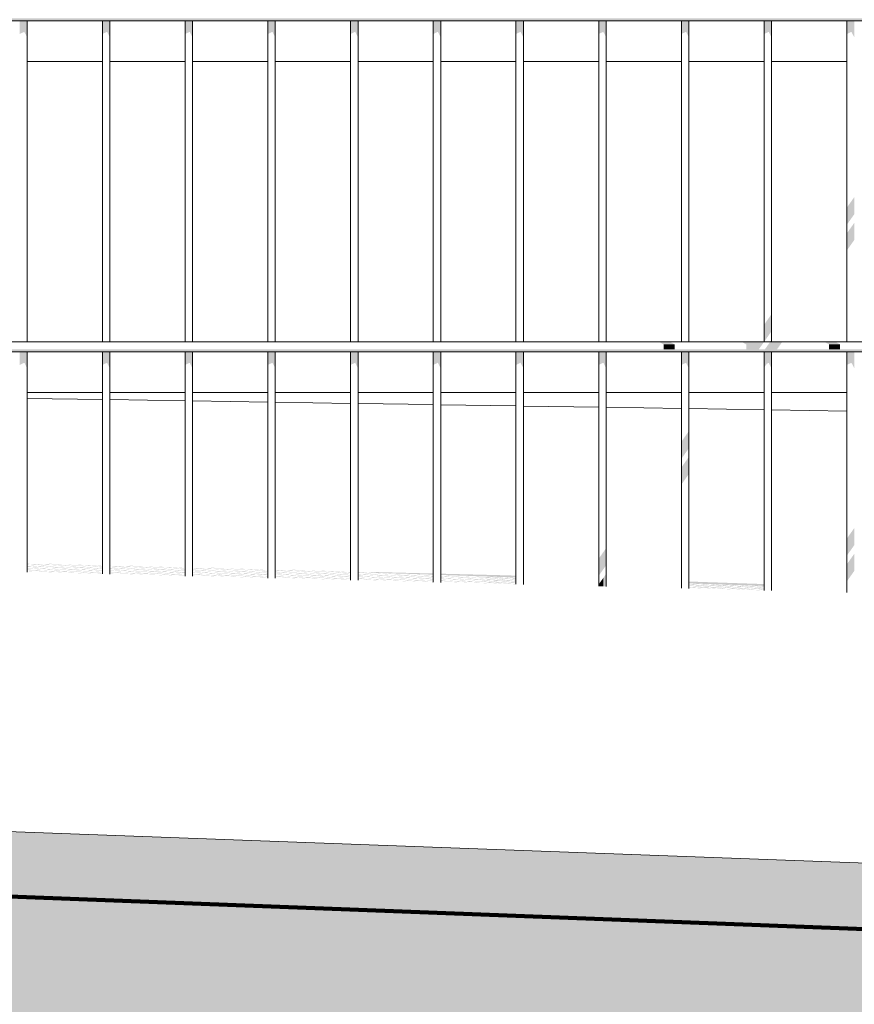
# Model space of a CAD drawing. Header units: metres. Extents: x -111 to -1, y -8 to 26.
# Tile 200 of 209: x -4.05 to -3.546, y -0.57 to 0.025. Entities that reach past the tile are written whole.
import ezdxf

# ---------------------------------------------------------------- set-up
doc = ezdxf.new("R2010")
doc.units = ezdxf.units.M
doc.header["$MEASUREMENT"] = 0
for name, color, linetype in [('40 Absturzsicherung', 7, 'Continuous'), ('60 Auffüllung gesamt', 7, 'Continuous'), ('60 Gelände 2D Übersicht', 7, 'Continuous'), ('80 Baukörperstudie', 7, 'Continuous'), ('94 Genehmigungsplanung Bemaßung', 7, 'Continuous')]:
    doc.layers.add(name, color=color, linetype=linetype)
doc.styles.add('ERSTELLTER_STIL_2', font='arial.ttf')
doc.dimstyles.new('ERSTELLTER_STIL__1', dxfattribs={"dimtxt": 0.25, "dimasz": 0.19, "dimexe": 0.18, "dimexo": 0.1, "dimgap": 0, "dimtad": 1, "dimtih": 1, "dimtoh": 1, "dimzin": 0, "dimdsep": 46, "dimtxsty": 'ERSTELLTER_STIL_2', "dimblk": 'ARROWHEAD_6', "dimblk1": 'ARROWHEAD_6', "dimblk2": 'ARROWHEAD_6', "dimcen": 0.09, "dimclrd": 7, "dimclre": 7, "dimclrt": 7, "dimazin": 0, "dimtfac": 1, "dimtdec": 4, "dimtmove": 0, "dimatfit": 3, "dimfxl": 1, "dimtolj": 1, "dimtzin": 0, "dimarcsym": 0})

# ---------------------------------------------------------------- blocks, each defined once
blk = doc.blocks.new('*D122', base_point=(-27236.13209, 0))
at = {"layer": '94 Genehmigungsplanung Bemaßung', "color": 7, "linetype": 'Continuous', "lineweight": 13}
for p, q in [((-17.34109, 9.38425), (-17.34109, 9.75925)), ((-2.34191, 9.38425), (-2.34191, 9.75925)), ((-17.24109, 9.67175), (-17.44109, 9.47175)), ((-2.44191, 9.47175), (-2.24191, 9.67175)), ((-17.34109, 9.57175), (-2.34191, 9.57175)), ((-2.34191, 9.57175), (-2.19191, 9.57175))]:
    blk.add_line(p, q, dxfattribs=at)
at = {"layer": '94 Genehmigungsplanung Bemaßung', "color": 7, "lineweight": 13, "insert": (-10.27049, 9.62175), "char_height": 0.25, "attachment_point": 7, "style": 'ERSTELLTER_STIL_2'}
blk.add_mtext('\\A1;{\\pql;\\fArial|b0|i0|c0|p0;\\W1.000000;15,00}', dxfattribs=at)
blk = doc.blocks.new('ARROWHEAD_6')
at = {"color": 0, "linetype": 'Continuous', "lineweight": 0}
for p, q in [((-0.5, -0.5), (0.5, 0.5)), ((0, 0), (-1, 0))]:
    blk.add_line(p, q, dxfattribs=at)

msp = doc.modelspace()

# ---------------------------------------------------------------- hatches: boundary and pattern name
at = {"layer": '40 Absturzsicherung', "linetype": 'Continuous', "lineweight": 0, "true_color": 0x000000}
for points in [[(-3.25291, 0.02598), (-4.77804, 0.02598), (-4.77804, 0.02448), (-3.25291, 0.02448)], [(-4.04728, 0.02448), (-4.05007, 0.02448), (-4.05007, 0.01661), (-4.04728, 0.0179)], [(-4.04728, 0.0179), (-4.04555, 0.01453), (-4.04555, 0.02448), (-4.04728, 0.02448)], [(-4.00007, 0.02448), (-4.00007, 0.01661), (-3.99728, 0.0179), (-3.99728, 0.02448)], [(-3.99728, 0.0179), (-3.99555, 0.01453), (-3.99555, 0.02448), (-3.99728, 0.02448)], [(-3.95007, 0.02448), (-3.95007, 0.01661), (-3.94728, 0.0179), (-3.94728, 0.02448)], [(-3.94728, 0.02448), (-3.94728, 0.0179), (-3.94555, 0.01453), (-3.94555, 0.02448)], [(-3.90007, 0.02448), (-3.90007, 0.01661), (-3.89728, 0.0179), (-3.89728, 0.02448)], [(-3.89728, 0.02448), (-3.89728, 0.0179), (-3.89555, 0.01453), (-3.89555, 0.02448)], [(-3.85007, 0.01661), (-3.84728, 0.0179), (-3.84728, 0.02448), (-3.85007, 0.02448)], [(-3.84728, 0.02448), (-3.84728, 0.0179), (-3.84555, 0.01453), (-3.84555, 0.02448)], [(-3.80007, 0.02448), (-3.80007, 0.01661), (-3.79728, 0.0179), (-3.79728, 0.02448)], [(-3.79728, 0.02448), (-3.79728, 0.0179), (-3.79555, 0.01453), (-3.79555, 0.02448)], [(-3.75007, 0.02448), (-3.75007, 0.01661), (-3.74728, 0.0179), (-3.74728, 0.02448)], [(-3.74728, 0.02448), (-3.74728, 0.0179), (-3.74555, 0.01453), (-3.74555, 0.02448)], [(-3.70007, 0.02448), (-3.70007, 0.01661), (-3.69728, 0.0179), (-3.69728, 0.02448)], [(-3.69555, 0.02448), (-3.69728, 0.02448), (-3.69728, 0.0179), (-3.69555, 0.01453)], [(-3.65007, 0.02448), (-3.65007, 0.01661), (-3.64728, 0.0179), (-3.64728, 0.02448)], [(-3.64728, 0.02448), (-3.64728, 0.0179), (-3.64555, 0.01453), (-3.64555, 0.02448)], [(-3.59728, 0.02448), (-3.60007, 0.02448), (-3.60007, 0.01661), (-3.59728, 0.0179)], [(-3.59555, 0.02448), (-3.59728, 0.02448), (-3.59728, 0.0179), (-3.59555, 0.01453)], [(-3.55007, 0.02448), (-3.55007, 0.01661), (-3.54728, 0.0179), (-3.54728, 0.02448)], [(-3.54555, 0.02448), (-3.54728, 0.02448), (-3.54728, 0.0179), (-3.54555, 0.01453)], [(-3.54555, -0.08196), (-3.54728, -0.0844), (-3.54728, -0.09475), (-3.54555, -0.0923)], [(-3.54728, -0.0844), (-3.55007, -0.08835), (-3.55007, -0.0987), (-3.54728, -0.09475)], [(-3.54728, -0.09996), (-3.55007, -0.10391), (-3.55007, -0.11426), (-3.54728, -0.11031)], [(-3.54728, -0.11031), (-3.54555, -0.10786), (-3.54555, -0.09751), (-3.54728, -0.09996)], [(-3.59728, -0.16546), (-3.59555, -0.16302), (-3.59555, -0.15267), (-3.59728, -0.15512)], [(-3.60007, -0.16942), (-3.59728, -0.16546), (-3.59728, -0.15512), (-3.60007, -0.15907)], [(-3.66084, -0.17102), (-3.65419, -0.17102), (-3.65679, -0.16952), (-3.66343, -0.16952)], [(-3.66084, -0.17102), (-3.66084, -0.17402), (-3.65419, -0.17402), (-3.65419, -0.17102)], [(-3.61344, -0.16952), (-3.61085, -0.17102), (-3.6012, -0.17102), (-3.60014, -0.16952)], [(-3.6012, -0.17102), (-3.61085, -0.17102), (-3.61085, -0.17402), (-3.60332, -0.17402)], [(-3.59964, -0.17402), (-3.59232, -0.17402), (-3.5902, -0.17102), (-3.59752, -0.17102)], [(-3.59646, -0.16952), (-3.59752, -0.17102), (-3.5902, -0.17102), (-3.58914, -0.16952)], [(-3.59646, -0.16952), (-3.59555, -0.16952), (-3.59555, -0.16823)], [(-3.55681, -0.16952), (-3.56345, -0.16952), (-3.56085, -0.17102), (-3.55421, -0.17102)], [(-3.55421, -0.17102), (-3.56085, -0.17102), (-3.56085, -0.17402), (-3.55421, -0.17402)], [(-3.25291, -0.17402), (-4.77804, -0.17402), (-4.77804, -0.17552), (-3.25291, -0.17552)], [(-4.05007, -0.18339), (-4.04728, -0.1821), (-4.04728, -0.17552), (-4.05007, -0.17552)], [(-4.04728, -0.1821), (-4.04555, -0.18547), (-4.04555, -0.17552), (-4.04728, -0.17552)], [(-3.99728, -0.17552), (-4.00007, -0.17552), (-4.00007, -0.18339), (-3.99728, -0.1821)], [(-3.99728, -0.1821), (-3.99555, -0.18547), (-3.99555, -0.17552), (-3.99728, -0.17552)], [(-3.95007, -0.17552), (-3.95007, -0.18339), (-3.94728, -0.1821), (-3.94728, -0.17552)], [(-3.94555, -0.17552), (-3.94728, -0.17552), (-3.94728, -0.1821), (-3.94555, -0.18547)], [(-3.90007, -0.17552), (-3.90007, -0.18339), (-3.89728, -0.1821), (-3.89728, -0.17552)], [(-3.89555, -0.17552), (-3.89728, -0.17552), (-3.89728, -0.1821), (-3.89555, -0.18547)], [(-3.85007, -0.17552), (-3.85007, -0.18339), (-3.84728, -0.1821), (-3.84728, -0.17552)], [(-3.84555, -0.17552), (-3.84728, -0.17552), (-3.84728, -0.1821), (-3.84555, -0.18547)], [(-3.79728, -0.17552), (-3.80007, -0.17552), (-3.80007, -0.18339), (-3.79728, -0.1821)], [(-3.79555, -0.17552), (-3.79728, -0.17552), (-3.79728, -0.1821), (-3.79555, -0.18547)], [(-3.74728, -0.17552), (-3.75007, -0.17552), (-3.75007, -0.18339), (-3.74728, -0.1821)], [(-3.74728, -0.17552), (-3.74728, -0.1821), (-3.74555, -0.18547), (-3.74555, -0.17552)], [(-3.70007, -0.17552), (-3.70007, -0.18339), (-3.69728, -0.1821), (-3.69728, -0.17552)], [(-3.69728, -0.17552), (-3.69728, -0.1821), (-3.69555, -0.18547), (-3.69555, -0.17552)], [(-3.64728, -0.17552), (-3.65007, -0.17552), (-3.65007, -0.18339), (-3.64728, -0.1821)], [(-3.64555, -0.17552), (-3.64728, -0.17552), (-3.64728, -0.1821), (-3.64555, -0.18547)], [(-3.59728, -0.17552), (-3.60007, -0.17552), (-3.60007, -0.18498), (-3.59841, -0.18263), (-3.59728, -0.1821)], [(-3.59728, -0.17552), (-3.59728, -0.1821), (-3.59555, -0.18547), (-3.59555, -0.17552)], [(-3.54728, -0.17552), (-3.55007, -0.17552), (-3.55007, -0.18339), (-3.54728, -0.1821)], [(-3.54555, -0.17552), (-3.54728, -0.17552), (-3.54728, -0.1821), (-3.54555, -0.18547)], [(-3.64728, -0.22583), (-3.65007, -0.22979), (-3.65007, -0.24014), (-3.64728, -0.23618)], [(-3.64555, -0.22339), (-3.64728, -0.22583), (-3.64728, -0.23618), (-3.64555, -0.23374)], [(-3.64728, -0.24139), (-3.65007, -0.24534), (-3.65007, -0.25569), (-3.64728, -0.25174)], [(-3.64555, -0.23895), (-3.64728, -0.24139), (-3.64728, -0.25174), (-3.64555, -0.2493)], [(-3.55007, -0.2987), (-3.54728, -0.29475), (-3.54728, -0.2844), (-3.55007, -0.28835)], [(-3.54728, -0.29475), (-3.54555, -0.2923), (-3.54555, -0.28196), (-3.54728, -0.2844)], [(-3.70007, -0.31085), (-3.69728, -0.3069), (-3.69728, -0.29655), (-3.70007, -0.3005)], [(-3.69728, -0.3069), (-3.69555, -0.30446), (-3.69555, -0.29411), (-3.69728, -0.29655)], [(-3.54555, -0.29751), (-3.54728, -0.29996), (-3.54728, -0.31031), (-3.54555, -0.30786)], [(-3.55007, -0.31426), (-3.54728, -0.31031), (-3.54728, -0.29996), (-3.55007, -0.30391)], [(-3.70007, -0.31719), (-3.69728, -0.31727), (-3.69728, -0.31211), (-3.70007, -0.31606)], [(-3.69728, -0.31727), (-3.69555, -0.31729), (-3.69555, -0.30967), (-3.69728, -0.31211)]]:
    msp.add_hatch(color=18, dxfattribs=at).paths.add_polyline_path(points)
at = {"layer": '60 Auffüllung gesamt', "linetype": 'Continuous', "lineweight": 18, "true_color": 0xffa8a8}
h = msp.add_hatch(dxfattribs=at)
h.set_pattern_fill('Boden__gewachsen_0001', color=21, style=0, pattern_type=2)
h.set_pattern_definition([(45, (-27236.1321, 0), (-0.2121320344, 0.2121320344), []), (45, (-27236.2028, 0.0707), (-0.424264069, 0.424264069), []), (45, (-27236.2735, 0.1414), (-0.424264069, 0.424264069), []), (135, (-27236.34423, 0.21213), (0.07071067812, 0.07071067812), [0.3, -0.3])])
h.paths.add_polyline_path([(-111.24357, -1.57011), (-104.7799, -1.5203), (-101.31768, -1.52609), (-81.13487, -1.68587), (-78.0305, -1.69231), (-73.09244, -1.29729), (-53.27611, -1.46265), (-37.93929, -1.20314), (-33.92505, -1.57994), (-30.57583, -1.539), (-30.52972, -1.53984), (-18.28291, -1.49433), (-18.17565, -1.49625), (-18.06839, -1.4982), (-17.96123, -1.50016), (-17.85431, -1.50214), (-17.74775, -1.50414), (-10.34333, -1.38075), (-2.34802, -1.24921), (-2.34802, -2.5), (-2.34191, -2.5), (-2.34191, -0.52415), (-2.7288, -0.51455), (-3.17547, -0.498), (-3.1746, -0.4985), (-3.1746, -0.5015), (-3.1772, -0.503), (-3.1798, -0.5015), (-3.1798, -0.4985), (-3.17872, -0.49788), (-3.18723, -0.49756), (-3.1856, -0.4985), (-3.1856, -0.5015), (-3.1882, -0.503), (-3.1908, -0.5015), (-3.1908, -0.4985), (-3.18906, -0.49749), (-16.61655, 0), (-17.18371, 0), (-17.23666, -0.00037), (-60.0718, -0.00885), (-60.91338, 0), (-63.38529, 0), (-64.41347, -0.00889), (-107.71378, -0.02367), (-108.63913, -0.02371), (-108.90479, -0.06194), (-111.24357, -0.84382)])
h.paths.add_polyline_path([(-10.9964, -0.56071), (-10.9938, -0.55921), (-10.9912, -0.56071), (-10.9912, -0.56371), (-10.9938, -0.56521), (-10.9964, -0.56371)], flags=0)
h.paths.add_polyline_path([(-10.9938, -0.76521), (-10.9964, -0.76371), (-10.9964, -0.76071), (-10.9938, -0.75921), (-10.9912, -0.76071), (-10.9912, -0.76371)], flags=0)
h.paths.add_polyline_path([(-10.9964, -0.36371), (-10.9964, -0.36071), (-10.9938, -0.35921), (-10.9912, -0.36071), (-10.9912, -0.36371), (-10.9938, -0.36521)], flags=0)
h.paths.add_polyline_path([(-10.9828, -0.56521), (-10.9854, -0.56371), (-10.9854, -0.56071), (-10.9828, -0.55921), (-10.9802, -0.56071), (-10.9802, -0.56371)], flags=0)
h.paths.add_polyline_path([(-10.9854, -0.36071), (-10.9828, -0.35921), (-10.9802, -0.36071), (-10.9802, -0.36371), (-10.9828, -0.36521), (-10.9854, -0.36371)], flags=0)
h.paths.add_polyline_path([(-10.9854, -0.76071), (-10.9828, -0.75921), (-10.9802, -0.76071), (-10.9802, -0.76371), (-10.9828, -0.76521), (-10.9854, -0.76371)], flags=0)
h.paths.add_polyline_path([(-3.1908, -1.0985), (-3.1882, -1.097), (-3.1856, -1.0985), (-3.1856, -1.1015), (-3.1882, -1.103), (-3.1908, -1.1015)], flags=0)
h.paths.add_polyline_path([(-3.1908, -0.7015), (-3.1908, -0.6985), (-3.1882, -0.697), (-3.1856, -0.6985), (-3.1856, -0.7015), (-3.1882, -0.703)], flags=0)
h.paths.add_polyline_path([(-3.1908, -0.8985), (-3.1882, -0.897), (-3.1856, -0.8985), (-3.1856, -0.9015), (-3.1882, -0.903), (-3.1908, -0.9015)], flags=0)
h.paths.add_polyline_path([(-3.1798, -0.7015), (-3.1798, -0.6985), (-3.1772, -0.697), (-3.1746, -0.6985), (-3.1746, -0.7015), (-3.1772, -0.703)], flags=0)
h.paths.add_polyline_path([(-3.1798, -1.1015), (-3.1798, -1.0985), (-3.1772, -1.097), (-3.1746, -1.0985), (-3.1746, -1.1015), (-3.1772, -1.103)], flags=0)
h.paths.add_polyline_path([(-3.1798, -0.8985), (-3.1772, -0.897), (-3.1746, -0.8985), (-3.1746, -0.9015), (-3.1772, -0.903), (-3.1798, -0.9015)], flags=0)
at = {"layer": '60 Auffüllung gesamt', "linetype": 'Continuous', "lineweight": 0, "true_color": 0x000000}
for points in [[(-4.04555, -0.30388), (-4.04555, -0.30395), (-4.0102, -0.30482), (-4.00007, -0.30516), (-4.00007, -0.3051), (-4.00367, -0.30498), (-4.00007, -0.30507), (-4.00007, -0.305), (-4.01082, -0.30474), (-4.01441, -0.30462), (-4.00007, -0.30497), (-4.00007, -0.3049), (-4.02156, -0.30437), (-4.04555, -0.30356), (-4.04555, -0.30362), (-4.02809, -0.30421), (-4.04555, -0.30378), (-4.04555, -0.30385), (-4.02094, -0.30445), (-4.01735, -0.30458)], [(-4.04555, -0.30402), (-4.04555, -0.30408), (-4.00007, -0.30562), (-4.00007, -0.30556)], [(-4.04555, -0.30453), (-4.00007, -0.30608), (-4.00007, -0.30602), (-4.04555, -0.30447)], [(-4.04555, -0.30524), (-4.01953, -0.30588), (-4.00007, -0.30654), (-4.00007, -0.30648), (-4.013, -0.30604), (-4.00007, -0.30636), (-4.00007, -0.30629), (-4.02015, -0.3058), (-4.02374, -0.30567), (-4.00007, -0.30626), (-4.00007, -0.30619), (-4.03089, -0.30543), (-4.04555, -0.30493), (-4.04555, -0.30499), (-4.03741, -0.30527), (-4.04555, -0.30507), (-4.04555, -0.30513), (-4.03027, -0.30551), (-4.02667, -0.30563), (-4.04555, -0.30517)], [(-4.04555, -0.30545), (-4.00007, -0.307), (-4.00007, -0.30694), (-4.04555, -0.30539)], [(-4.00007, -0.30745), (-4.00007, -0.30739), (-4.04555, -0.30585), (-4.04555, -0.30591)], [(-4.04555, -0.30652), (-4.02885, -0.30693), (-4.00007, -0.30791), (-4.00007, -0.30785), (-4.02233, -0.3071), (-4.00007, -0.30764), (-4.00007, -0.30758), (-4.02947, -0.30685), (-4.03307, -0.30673), (-4.00007, -0.30754), (-4.00007, -0.30748), (-4.04021, -0.30649), (-4.04555, -0.30631), (-4.04555, -0.30642), (-4.03959, -0.30657), (-4.036, -0.30669), (-4.04555, -0.30646)], [(-4.00007, -0.30837), (-4.00007, -0.30831), (-4.04555, -0.30676), (-4.04555, -0.30683)], [(-4.04555, -0.30774), (-4.04555, -0.30781), (-4.03818, -0.30799), (-4.00007, -0.30929), (-4.00007, -0.30923), (-4.03165, -0.30815), (-4.00007, -0.30893), (-4.00007, -0.30887), (-4.0388, -0.30791), (-4.04239, -0.30779), (-4.00007, -0.30883), (-4.00007, -0.30877), (-4.0004, -0.30876), (-4.04555, -0.30722), (-4.04555, -0.30728), (-4.00692, -0.3086), (-4.04555, -0.30764), (-4.04555, -0.30774), (-4.04533, -0.30775)], [(-4.04555, -0.30814), (-4.04555, -0.3082), (-4.00007, -0.30975), (-4.00007, -0.30968)], [(-4.03486, -0.30352), (-4.00007, -0.30471), (-4.00007, -0.30464), (-4.03208, -0.30356), (-4.03484, -0.3035)], [(-3.99555, -0.30511), (-3.99555, -0.30518), (-3.96106, -0.30603), (-3.95007, -0.30641), (-3.95007, -0.30634), (-3.95453, -0.30619), (-3.95007, -0.3063), (-3.95007, -0.30624), (-3.96168, -0.30595), (-3.96527, -0.30583), (-3.95007, -0.3062), (-3.95007, -0.30614), (-3.97242, -0.30558), (-3.99555, -0.3048), (-3.99555, -0.30486), (-3.97894, -0.30542), (-3.99555, -0.30501), (-3.99555, -0.30508), (-3.9718, -0.30567), (-3.9682, -0.30579)], [(-3.99555, -0.30526), (-3.99555, -0.30532), (-3.95007, -0.30686), (-3.95007, -0.3068)], [(-3.99555, -0.30578), (-3.95007, -0.30732), (-3.95007, -0.30726), (-3.99555, -0.30571)], [(-3.99555, -0.3064), (-3.99555, -0.30647), (-3.97038, -0.30709), (-3.95007, -0.30778), (-3.95007, -0.30772), (-3.96386, -0.30725), (-3.95007, -0.30759), (-3.95007, -0.30752), (-3.971, -0.30701), (-3.9746, -0.30689), (-3.95007, -0.30749), (-3.95007, -0.30742), (-3.98174, -0.30664), (-3.99555, -0.30617), (-3.99555, -0.30623), (-3.98827, -0.30648), (-3.99555, -0.3063), (-3.99555, -0.30637), (-3.98113, -0.30672), (-3.97753, -0.30685)], [(-3.95007, -0.30824), (-3.95007, -0.30818), (-3.99555, -0.30663), (-3.99555, -0.30669)], [(-3.95007, -0.3087), (-3.95007, -0.30863), (-3.99555, -0.30709), (-3.99555, -0.30715)], [(-3.99555, -0.30776), (-3.97971, -0.30815), (-3.95007, -0.30915), (-3.95007, -0.30909), (-3.97318, -0.30831), (-3.95007, -0.30888), (-3.95007, -0.30881), (-3.98033, -0.30806), (-3.98392, -0.30794), (-3.95007, -0.30878), (-3.95007, -0.30871), (-3.99107, -0.3077), (-3.99555, -0.30755), (-3.99555, -0.30766), (-3.99045, -0.30778), (-3.98686, -0.3079), (-3.99555, -0.30769)], [(-3.99555, -0.30801), (-3.99555, -0.30807), (-3.95007, -0.30961), (-3.95007, -0.30955)], [(-3.99555, -0.30888), (-3.99555, -0.30904), (-3.98904, -0.3092), (-3.95007, -0.31053), (-3.95007, -0.31047), (-3.98251, -0.30937), (-3.95007, -0.31017), (-3.95007, -0.3101), (-3.98966, -0.30912), (-3.99325, -0.309), (-3.95064, -0.31005), (-3.95007, -0.31007), (-3.95007, -0.31), (-3.95125, -0.30997), (-3.99555, -0.30846), (-3.99555, -0.30852), (-3.95778, -0.30981)], [(-3.99555, -0.30944), (-3.95007, -0.31099), (-3.95007, -0.31093), (-3.99555, -0.30938)], [(-3.98569, -0.30471), (-3.98571, -0.30474), (-3.95007, -0.30595), (-3.95007, -0.30589), (-3.98294, -0.30477)], [(-3.94555, -0.30641), (-3.91192, -0.30724), (-3.90007, -0.30765), (-3.90007, -0.30759), (-3.90539, -0.3074), (-3.90007, -0.30754), (-3.90007, -0.30747), (-3.91253, -0.30716), (-3.91613, -0.30704), (-3.90007, -0.30744), (-3.90007, -0.30737), (-3.92327, -0.3068), (-3.94555, -0.30604), (-3.94555, -0.3061), (-3.9298, -0.30664), (-3.94555, -0.30625), (-3.94555, -0.30631), (-3.92266, -0.30688), (-3.91906, -0.307), (-3.94555, -0.30635)], [(-3.90007, -0.3081), (-3.90007, -0.30804), (-3.94555, -0.3065), (-3.94555, -0.30656)], [(-3.94555, -0.30696), (-3.94555, -0.30702), (-3.90007, -0.30856), (-3.90007, -0.3085)], [(-3.94555, -0.30764), (-3.94555, -0.3077), (-3.92124, -0.3083), (-3.90007, -0.30902), (-3.90007, -0.30896), (-3.91471, -0.30846), (-3.90007, -0.30882), (-3.90007, -0.30876), (-3.92186, -0.30822), (-3.92546, -0.3081), (-3.90007, -0.30872), (-3.90007, -0.30866), (-3.9326, -0.30785), (-3.94555, -0.30741), (-3.94555, -0.30748), (-3.93913, -0.30769), (-3.94555, -0.30753), (-3.94555, -0.3076), (-3.93198, -0.30794), (-3.92839, -0.30806)], [(-3.94555, -0.30787), (-3.94555, -0.30793), (-3.90007, -0.30948), (-3.90007, -0.30942)], [(-3.94555, -0.30833), (-3.94555, -0.30839), (-3.90007, -0.30994), (-3.90007, -0.30988)], [(-3.94555, -0.30899), (-3.93057, -0.30936), (-3.90007, -0.3104), (-3.90007, -0.31033), (-3.92404, -0.30952), (-3.90007, -0.31011), (-3.90007, -0.31004), (-3.93119, -0.30928), (-3.93478, -0.30915), (-3.90007, -0.31001), (-3.90007, -0.30994), (-3.94193, -0.30891), (-3.94555, -0.30879), (-3.94555, -0.30889), (-3.94131, -0.30899), (-3.93771, -0.30912), (-3.94555, -0.30892)], [(-3.94555, -0.30925), (-3.94555, -0.30931), (-3.90007, -0.31085), (-3.90007, -0.31079)], [(-3.93657, -0.30595), (-3.90007, -0.30719), (-3.90007, -0.30713), (-3.9338, -0.30598), (-3.93655, -0.30592)], [(-3.89555, -0.30765), (-3.86277, -0.30846), (-3.85007, -0.30889), (-3.85007, -0.30883), (-3.85625, -0.30862), (-3.85007, -0.30877), (-3.85007, -0.3087), (-3.86339, -0.30837), (-3.86699, -0.30825), (-3.85007, -0.30867), (-3.85007, -0.3086), (-3.87413, -0.30801), (-3.89555, -0.30728), (-3.89555, -0.30734), (-3.88066, -0.30785), (-3.89555, -0.30748), (-3.89555, -0.30755), (-3.87351, -0.30809), (-3.86992, -0.30821), (-3.89555, -0.30758)], [(-3.85007, -0.30935), (-3.85007, -0.30928), (-3.89555, -0.30774), (-3.89555, -0.3078)], [(-3.89555, -0.3082), (-3.89555, -0.30826), (-3.85007, -0.3098), (-3.85007, -0.30974)], [(-3.89555, -0.30894), (-3.8721, -0.30951), (-3.85007, -0.31026), (-3.85007, -0.3102), (-3.86557, -0.30967), (-3.85007, -0.31006), (-3.85007, -0.30999), (-3.87272, -0.30943), (-3.87631, -0.30931), (-3.85007, -0.30996), (-3.85007, -0.30989), (-3.88346, -0.30907), (-3.89555, -0.30866), (-3.89555, -0.30872), (-3.88999, -0.30891), (-3.89555, -0.30877), (-3.89555, -0.30883), (-3.88284, -0.30915), (-3.87924, -0.30927), (-3.89555, -0.30887)], [(-3.89555, -0.30917), (-3.85007, -0.31072), (-3.85007, -0.31066), (-3.89555, -0.30911)], [(-3.85007, -0.30843), (-3.85007, -0.30837), (-3.88466, -0.30719), (-3.88741, -0.30713), (-3.88743, -0.30716)], [(-3.84555, -0.30888), (-3.8164, -0.3096), (-3.80007, -0.31015), (-3.80007, -0.30945), (-3.83588, -0.30857), (-3.83607, -0.30884), (-3.84555, -0.30852), (-3.84555, -0.30858), (-3.83611, -0.3089), (-3.83613, -0.30893), (-3.83429, -0.30899), (-3.84555, -0.30871), (-3.84555, -0.30878), (-3.82714, -0.30923), (-3.82355, -0.30936), (-3.84555, -0.30881)], [(-3.84555, -0.30898), (-3.84555, -0.30904), (-3.80007, -0.31059), (-3.80007, -0.31053)], [(-3.94555, -0.31028), (-3.93989, -0.31042), (-3.90007, -0.31177), (-3.90007, -0.31171), (-3.93337, -0.31058), (-3.90007, -0.3114), (-3.90007, -0.31133), (-3.94051, -0.31033), (-3.94411, -0.31021), (-3.90149, -0.31126), (-3.90007, -0.31131), (-3.90007, -0.31123), (-3.90211, -0.31118), (-3.94555, -0.3097), (-3.94555, -0.30977), (-3.90864, -0.31102), (-3.94555, -0.31011)], [(-3.90007, -0.31217), (-3.94555, -0.31062), (-3.94555, -0.31068), (-3.90007, -0.31223)], [(-3.89555, -0.31016), (-3.89555, -0.31022), (-3.88143, -0.31057), (-3.85007, -0.31164), (-3.85007, -0.31158), (-3.8749, -0.31073), (-3.85007, -0.31134), (-3.85007, -0.31128), (-3.88204, -0.31049), (-3.88564, -0.31037), (-3.85007, -0.31124), (-3.85007, -0.31112), (-3.89555, -0.30957), (-3.89555, -0.30963), (-3.85017, -0.31118), (-3.89278, -0.31012), (-3.89555, -0.31003), (-3.89555, -0.31012), (-3.89217, -0.31021), (-3.88857, -0.31033)], [(-3.89555, -0.31049), (-3.89555, -0.31055), (-3.85007, -0.31209), (-3.85007, -0.31203)], [(-3.89555, -0.31134), (-3.89555, -0.31151), (-3.89075, -0.31163), (-3.85007, -0.31301), (-3.85007, -0.31295), (-3.88422, -0.31179), (-3.85007, -0.31263), (-3.85007, -0.31257), (-3.89137, -0.31155), (-3.89497, -0.31142), (-3.85235, -0.31248), (-3.85007, -0.31255), (-3.85007, -0.31247), (-3.85297, -0.31239), (-3.89555, -0.31095), (-3.89555, -0.31101), (-3.8595, -0.31223)], [(-3.85007, -0.31347), (-3.85007, -0.31341), (-3.89555, -0.31186), (-3.89555, -0.31192)], [(-3.84555, -0.30944), (-3.84555, -0.3095), (-3.80007, -0.31105), (-3.80007, -0.31098)], [(-3.84555, -0.31017), (-3.82296, -0.31073), (-3.80007, -0.3115), (-3.80007, -0.31144), (-3.81643, -0.31089), (-3.80007, -0.31129), (-3.80007, -0.31122), (-3.82357, -0.31064), (-3.82717, -0.31052), (-3.80007, -0.31119), (-3.80007, -0.31112), (-3.83431, -0.31028), (-3.84555, -0.3099), (-3.84555, -0.30996), (-3.84084, -0.31012), (-3.84555, -0.31), (-3.84555, -0.31007), (-3.8337, -0.31036), (-3.8301, -0.31048), (-3.84555, -0.3101)], [(-3.80007, -0.31196), (-3.80007, -0.3119), (-3.84555, -0.31035), (-3.84555, -0.31042)], [(-3.84555, -0.31146), (-3.83228, -0.31178), (-3.80007, -0.31288), (-3.80007, -0.31282), (-3.82576, -0.31194), (-3.80007, -0.31258), (-3.80007, -0.31251), (-3.8329, -0.3117), (-3.8365, -0.31158), (-3.80007, -0.31248), (-3.80007, -0.31236), (-3.84555, -0.31081), (-3.84555, -0.31087), (-3.80103, -0.31239), (-3.84364, -0.31134), (-3.84555, -0.31127), (-3.84555, -0.31136), (-3.84302, -0.31142), (-3.83943, -0.31154), (-3.84555, -0.31139)], [(-3.84555, -0.31173), (-3.84555, -0.31179), (-3.80007, -0.31334), (-3.80007, -0.31328)], [(-3.84555, -0.31264), (-3.80321, -0.31369), (-3.80007, -0.31379), (-3.80007, -0.3137), (-3.80382, -0.31361), (-3.84555, -0.31219), (-3.84555, -0.31225), (-3.81035, -0.31344), (-3.84555, -0.31258)], [(-3.84555, -0.31265), (-3.84555, -0.31274), (-3.84161, -0.31284), (-3.80007, -0.31425), (-3.80007, -0.31419), (-3.83508, -0.313), (-3.80007, -0.31387), (-3.80007, -0.3138), (-3.84223, -0.31276)], [(-3.80007, -0.31471), (-3.80007, -0.31465), (-3.84555, -0.3131), (-3.84555, -0.31316)], [(-3.79555, -0.31031), (-3.75007, -0.31185), (-3.75007, -0.31075), (-3.75627, -0.31054), (-3.79555, -0.30957)], [(-3.75007, -0.31229), (-3.75007, -0.31223), (-3.79555, -0.31068), (-3.79555, -0.31074)], [(-3.79555, -0.3114), (-3.77381, -0.31194), (-3.75007, -0.31274), (-3.75007, -0.31268), (-3.76729, -0.3121), (-3.75007, -0.31252), (-3.75007, -0.31246), (-3.77443, -0.31186), (-3.77803, -0.31173), (-3.75256, -0.31236), (-3.75007, -0.31245), (-3.75007, -0.31236), (-3.75318, -0.31228), (-3.76539, -0.31186), (-3.76828, -0.31179), (-3.76919, -0.3118), (-3.75971, -0.31212), (-3.78517, -0.31149), (-3.79555, -0.31114), (-3.79555, -0.3112), (-3.7917, -0.31133), (-3.79555, -0.31123), (-3.79555, -0.3113), (-3.78455, -0.31157), (-3.78096, -0.31169), (-3.79555, -0.31134)], [(-3.79555, -0.3116), (-3.79555, -0.31166), (-3.75007, -0.3132), (-3.75007, -0.31314)], [(-3.79555, -0.31303), (-3.75007, -0.31458), (-3.75007, -0.31452), (-3.79555, -0.31297)], [(-3.79555, -0.31441), (-3.75007, -0.31595), (-3.75007, -0.31589), (-3.79555, -0.31435)], [(-3.77137, -0.31493), (-3.75007, -0.31565), (-3.75007, -0.31559), (-3.76757, -0.315), (-3.77046, -0.31493)], [(-3.77075, -0.31403), (-3.75007, -0.31474), (-3.75007, -0.31468), (-3.76695, -0.3141), (-3.76984, -0.31403)], [(-3.76953, -0.31358), (-3.77044, -0.31359), (-3.75007, -0.31428), (-3.75007, -0.31422), (-3.76664, -0.31365)], [(-3.76981, -0.31269), (-3.75007, -0.31336), (-3.75007, -0.3133), (-3.76602, -0.31276), (-3.7689, -0.31269)], [(-3.7695, -0.31224), (-3.75007, -0.3129), (-3.75007, -0.31284), (-3.7657, -0.31231), (-3.76859, -0.31224)], [(-3.76888, -0.31135), (-3.75007, -0.31199), (-3.75007, -0.31193), (-3.76508, -0.31142), (-3.76797, -0.31135)], [(-3.64555, -0.31541), (-3.60007, -0.31695), (-3.60007, -0.31584), (-3.64555, -0.3143)], [(-3.60007, -0.31709), (-3.60007, -0.31703), (-3.64555, -0.31548), (-3.64555, -0.31554)], [(-3.64555, -0.31646), (-3.60007, -0.318), (-3.60007, -0.31794), (-3.64555, -0.3164)], [(-3.64555, -0.31669), (-3.64555, -0.31676), (-3.60007, -0.3183), (-3.60007, -0.31824)], [(-3.60007, -0.31846), (-3.60007, -0.3184), (-3.64555, -0.31685), (-3.64555, -0.31692)], [(-3.64555, -0.31777), (-3.64555, -0.31783), (-3.60007, -0.31938), (-3.60007, -0.31932)], [(-3.64555, -0.31813), (-3.60007, -0.31968), (-3.60007, -0.31961), (-3.64555, -0.31807)]]:
    msp.add_hatch(color=18, dxfattribs=at).paths.add_polyline_path(points)
h = msp.add_hatch(color=18, dxfattribs=at)
h.paths.add_polyline_path([(-3.79555, -0.31269), (-3.78314, -0.313), (-3.75007, -0.31412), (-3.75007, -0.31406), (-3.77661, -0.31316), (-3.75112, -0.31379), (-3.75007, -0.31382), (-3.75007, -0.31374), (-3.75174, -0.3137), (-3.75533, -0.31358), (-3.75007, -0.31371), (-3.75007, -0.3136), (-3.79555, -0.31205), (-3.79555, -0.31212), (-3.75188, -0.3136), (-3.76248, -0.31334), (-3.76633, -0.31321), (-3.76922, -0.31314), (-3.77013, -0.31314), (-3.769, -0.31318), (-3.7945, -0.31255), (-3.79555, -0.31251), (-3.79555, -0.31259), (-3.79388, -0.31263), (-3.79029, -0.31275), (-3.79555, -0.31262)])
h.paths.add_polyline_path([(-3.78376, -0.31291), (-3.78735, -0.31279), (-3.76186, -0.31342), (-3.75826, -0.31354)], flags=0)
h = msp.add_hatch(color=18, dxfattribs=at)
h.paths.add_polyline_path([(-3.79555, -0.31398), (-3.79247, -0.31405), (-3.75007, -0.31549), (-3.75007, -0.31543), (-3.78594, -0.31421), (-3.76042, -0.31484), (-3.75007, -0.31519), (-3.75007, -0.31513), (-3.75389, -0.315), (-3.75007, -0.3151), (-3.75007, -0.31493), (-3.75468, -0.31482), (-3.79555, -0.31343), (-3.79555, -0.31349), (-3.76121, -0.31466), (-3.79555, -0.31381), (-3.79555, -0.31388), (-3.77106, -0.31448), (-3.77103, -0.31448), (-3.76756, -0.3146), (-3.79308, -0.31397), (-3.79555, -0.31389)])
h.paths.add_polyline_path([(-3.76103, -0.31476), (-3.76463, -0.31464), (-3.75406, -0.3149), (-3.75047, -0.31502)], flags=0)
h = msp.add_hatch(color=18, dxfattribs=at)
h.paths.add_polyline_path([(-3.64555, -0.31632), (-3.64555, -0.31639), (-3.63571, -0.31663), (-3.60007, -0.31784), (-3.60007, -0.31778), (-3.62918, -0.31679), (-3.60372, -0.31742), (-3.60007, -0.31754), (-3.60007, -0.31744), (-3.60433, -0.31734), (-3.60793, -0.31722), (-3.60007, -0.31741), (-3.60007, -0.31732), (-3.64555, -0.31578), (-3.64555, -0.31584), (-3.60445, -0.31724), (-3.61508, -0.31697), (-3.64555, -0.31594), (-3.64555, -0.316), (-3.6216, -0.31681), (-3.64555, -0.31622), (-3.64555, -0.3163), (-3.64286, -0.31639)])
h.paths.add_polyline_path([(-3.63992, -0.31643), (-3.61446, -0.31706), (-3.61086, -0.31718), (-3.63633, -0.31655)], flags=0)
h = msp.add_hatch(color=18, dxfattribs=at)
h.paths.add_polyline_path([(-3.64555, -0.31761), (-3.64555, -0.31768), (-3.64504, -0.31769), (-3.60007, -0.31922), (-3.60007, -0.31916), (-3.63851, -0.31785), (-3.61302, -0.31848), (-3.60007, -0.31892), (-3.60007, -0.31886), (-3.60649, -0.31864), (-3.60007, -0.3188), (-3.60007, -0.3187), (-3.60007, -0.31863), (-3.60725, -0.31845), (-3.64555, -0.31715), (-3.64555, -0.31721), (-3.61378, -0.31829), (-3.62437, -0.31803), (-3.64555, -0.31731), (-3.64555, -0.31737), (-3.6309, -0.31787), (-3.64555, -0.31751), (-3.64555, -0.31758), (-3.62376, -0.31811), (-3.62016, -0.31824)])
h.paths.add_polyline_path([(-3.61363, -0.3184), (-3.61723, -0.31828), (-3.60664, -0.31854), (-3.60304, -0.31866)], flags=0)

# ---------------------------------------------------------------- linework, layer by layer
at = {"layer": '40 Absturzsicherung', "color": 7, "linetype": 'Continuous', "lineweight": 13}
for p, q in [((-4.77804, 0.02448), (-3.25291, 0.02448)), ((-4.04555, -0.16952), (-4.04555, 0.02448)), ((-4.00007, -0.16952), (-4.00007, 0.02448)), ((-3.99555, -0.16952), (-3.99555, 0.02448)), ((-3.95007, -0.16952), (-3.95007, 0.02448)), ((-3.94555, -0.16952), (-3.94555, 0.02448)), ((-3.90007, -0.16952), (-3.90007, 0.02448)), ((-3.89555, -0.16952), (-3.89555, 0.02448)), ((-3.85007, -0.16952), (-3.85007, 0.02448)), ((-3.84555, -0.16952), (-3.84555, 0.02448)), ((-3.80007, -0.16952), (-3.80007, 0.02448)), ((-3.79555, -0.16952), (-3.79555, 0.02448)), ((-3.75007, -0.16952), (-3.75007, 0.02448)), ((-3.74555, -0.16952), (-3.74555, 0.02448)), ((-3.70007, -0.16952), (-3.70007, 0.02448)), ((-3.69555, -0.16952), (-3.69555, 0.02448)), ((-3.65007, -0.16952), (-3.65007, 0.02448)), ((-3.64555, -0.16952), (-3.64555, 0.02448)), ((-3.60007, -0.16952), (-3.60007, 0.02448)), ((-3.59555, -0.16952), (-3.59555, 0.02448)), ((-3.55007, -0.16952), (-3.55007, 0.02448)), ((-4.77804, -0.16952), (-3.25291, -0.16952)), ((-4.77804, -0.17552), (-3.25291, -0.17552)), ((-4.04555, -0.3086), (-4.04555, -0.17552)), ((-4.00007, -0.30972), (-4.00007, -0.17552)), ((-3.99555, -0.30984), (-3.99555, -0.17552)), ((-3.95007, -0.31096), (-3.95007, -0.17552)), ((-3.94555, -0.31109), (-3.94555, -0.17552)), ((-3.90007, -0.3122), (-3.90007, -0.17552)), ((-3.89555, -0.31233), (-3.89555, -0.17552)), ((-3.85007, -0.31344), (-3.85007, -0.17552)), ((-3.84555, -0.31357), (-3.84555, -0.17552)), ((-3.80007, -0.31468), (-3.80007, -0.17552)), ((-3.79555, -0.31481), (-3.79555, -0.17552)), ((-3.75007, -0.31592), (-3.75007, -0.17552)), ((-3.74555, -0.31605), (-3.74555, -0.17552)), ((-3.70007, -0.31717), (-3.70007, -0.17552)), ((-3.69555, -0.31729), (-3.69555, -0.17552)), ((-3.65007, -0.31841), (-3.65007, -0.17552)), ((-3.64555, -0.31853), (-3.64555, -0.17552)), ((-3.60007, -0.31965), (-3.60007, -0.17552)), ((-3.59555, -0.31977), (-3.59555, -0.17552)), ((-3.55007, -0.32089), (-3.55007, -0.17552))]:
    msp.add_line(p, q, dxfattribs=at)
at = {"layer": '60 Auffüllung gesamt', "color": 255, "linetype": 'Continuous', "lineweight": 18}
for p, q in [((-4.04555, -0.2), (-4.00007, -0.2)), ((-3.99555, -0.2), (-3.95007, -0.2)), ((-3.94555, -0.2), (-3.90007, -0.2)), ((-3.89555, -0.2), (-3.85007, -0.2)), ((-3.84555, -0.2), (-3.80007, -0.2)), ((-3.79555, -0.2), (-3.75007, -0.2)), ((-3.74555, -0.2), (-3.70007, -0.2)), ((-3.69555, -0.2), (-3.65007, -0.2)), ((-3.64555, -0.2), (-3.60007, -0.2)), ((-3.59555, -0.2), (-3.56966, -0.2)), ((-3.56966, -0.2), (-3.55007, -0.2))]:
    msp.add_line(p, q, dxfattribs=at)
at = {"layer": '60 Auffüllung gesamt', "color": 8, "linetype": 'Continuous', "lineweight": 18}
for p, q in [((-4.00007, -0.2043), (-4.04555, -0.2036)), ((-3.95007, -0.20508), (-3.99555, -0.20437)), ((-3.90007, -0.20585), (-3.94555, -0.20515)), ((-3.85007, -0.20663), (-3.89555, -0.20592)), ((-3.80007, -0.2074), (-3.84555, -0.2067)), ((-3.75007, -0.20818), (-3.79555, -0.20747)), ((-3.70007, -0.20895), (-3.74555, -0.20825)), ((-3.65007, -0.20973), (-3.69555, -0.20902)), ((-3.60007, -0.2105), (-3.64555, -0.2098)), ((-3.55007, -0.21128), (-3.59555, -0.21057))]:
    msp.add_line(p, q, dxfattribs=at)
at = {"layer": '60 Auffüllung gesamt', "color": 7, "linetype": 'Continuous', "lineweight": 18, "flags": 128}
msp.add_lwpolyline([(-2.34191, -0.52415), (-2.7288, -0.51455), (-16.61655, 0), (-17.18371, 0), (-17.23666, -0.00037), (-60.0718, -0.00885), (-60.91338, 0), (-63.38529, 0), (-64.41347, -0.00889), (-107.71378, -0.02367), (-108.63913, -0.02371), (-108.90479, -0.06194), (-111.24357, -0.84382)], dxfattribs=at)
at = {"layer": '60 Gelände 2D Übersicht', "color": 7, "linetype": 'Continuous', "lineweight": 100}
msp.add_line((-17.28033, -0.00055), (-2.39919, -0.56773), dxfattribs=at)
at = {"layer": '80 Baukörperstudie', "color": 7, "linetype": 'Continuous', "lineweight": 13}
for p, q in [((-4.00007, 0), (-4.04555, 0)), ((-3.95007, 0), (-3.99555, 0)), ((-3.90007, 0), (-3.94555, 0)), ((-3.85007, 0), (-3.89555, 0)), ((-3.80007, 0), (-3.84555, 0)), ((-3.75007, 0), (-3.79555, 0)), ((-3.70007, 0), (-3.74555, 0)), ((-3.65007, 0), (-3.69555, 0)), ((-3.60007, 0), (-3.64555, 0)), ((-3.55007, 0), (-3.59555, 0))]:
    msp.add_line(p, q, dxfattribs=at)

# ---------------------------------------------------------------- dimensions: what is measured, and where the dimension line sits
at = {"layer": '94 Genehmigungsplanung Bemaßung', "color": 7, "linetype": 'Continuous', "lineweight": 13}
dim = msp.add_linear_dim(base=(-2.34191, 9.57175), p1=(-17.34109, -0.4), p2=(-2.34191, 25.35), dimstyle='ERSTELLTER_STIL__1', dxfattribs=at)
dim.commit()
dim.dimension.update_dxf_attribs({"geometry": '*D122', "text_midpoint": (-9.85171, 9.74675), "dimtype": 160})

doc.saveas('drawing.dxf')
